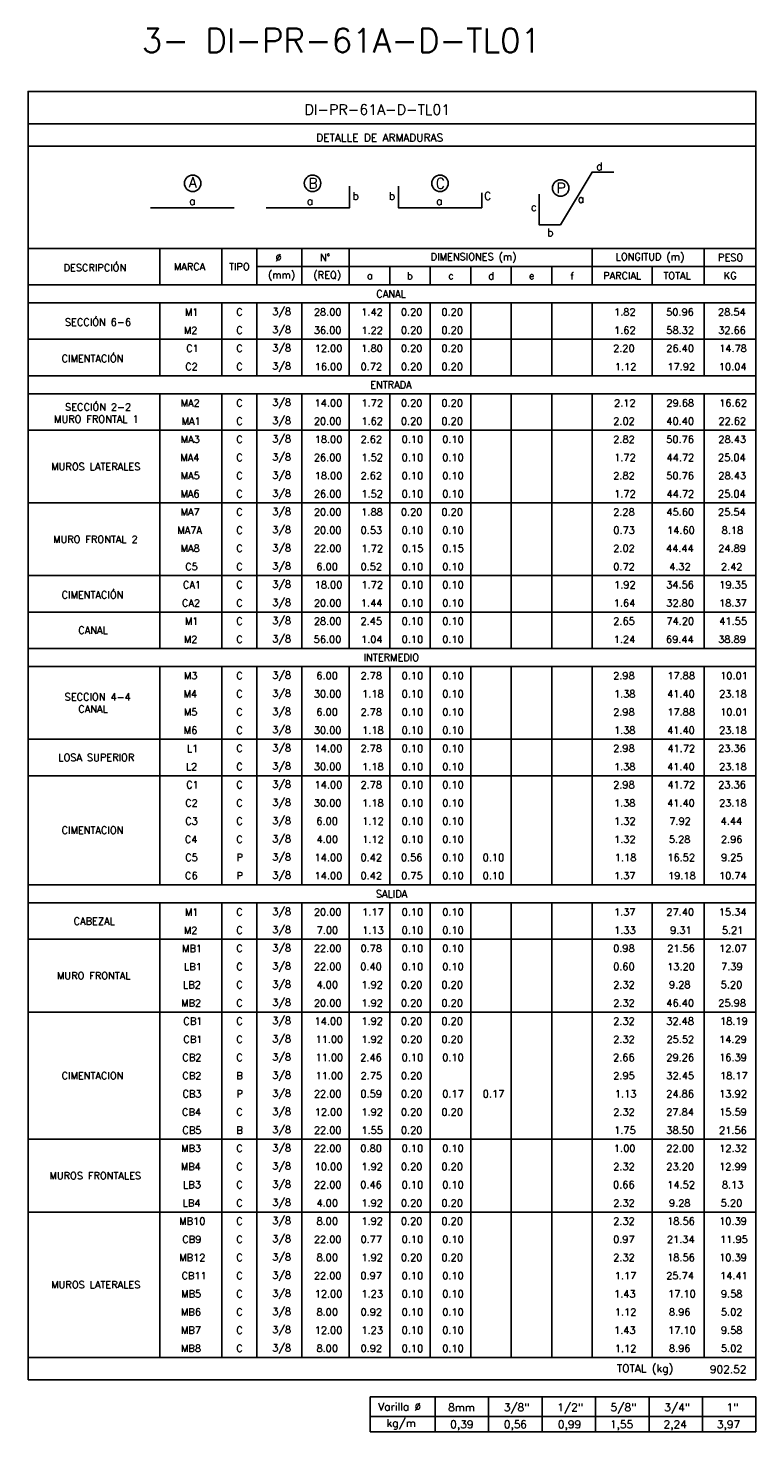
# Model space of a CAD drawing. Header units: metres. Extents: x -260 to 410, y 23 to 160.
# Tile 2 of 15: x -196 to -170, y 32 to 81. Entities that reach past the tile are written whole.
import ezdxf
from ezdxf.enums import TextEntityAlignment as Align

# ---------------------------------------------------------------- set-up
doc = ezdxf.new("R2010")
doc.units = ezdxf.units.M
for name, color, linetype in [('XREF-SE-CUADROS DE DESPIECE - HUAURA_PQT4$0$21', 3, 'Continuous'), ('XREF-SE-CUADROS DE DESPIECE - HUAURA_PQT4$0$21C', 3, 'Continuous'), ('XREF-SE-CUADROS DE DESPIECE - HUAURA_PQT4$0$23', 2, 'Continuous'), ('XREF-SE-CUADROS DE DESPIECE - HUAURA_PQT4$0$S-ANNO-TEXT', 7, 'Continuous'), ('XREF-SE-CUADROS DE DESPIECE - HUAURA_PQT4$0$S-LNWK-0006', 1, 'Continuous')]:
    doc.layers.add(name, color=color, linetype=linetype)
doc.styles.add('XREF-SE-CUADROS DE DESPIECE - HUAURA_PQT4$0$ROMANS-SP', font='romans.shx', dxfattribs={"width": 0.7})
doc.styles.add('XREF-SE-CUADROS DE DESPIECE - HUAURA_PQT4$0$TEGEPSA 100', font='romans.shx')

# ---------------------------------------------------------------- blocks, each defined once
blk = doc.blocks.new('XREF-SE-CUADROS DE DESPIECE - HUAURA_PQT4$0$ARM')
at = {"layer": 'XREF-SE-CUADROS DE DESPIECE - HUAURA_PQT4$0$21C'}
for centre in [(4.163, -1.297), (8.339, -1.297), (12.78, -1.297), (16.983, -1.462)]:
    blk.add_circle(centre, 0.288, dxfattribs=at)
at = {"layer": 'XREF-SE-CUADROS DE DESPIECE - HUAURA_PQT4$0$S-LNWK-0006'}
blk.add_line((2.697, -2.15), (5.606, -2.15), dxfattribs=at)
at = {"layer": 'XREF-SE-CUADROS DE DESPIECE - HUAURA_PQT4$0$S-LNWK-0006', "flags": 128}
blk.add_lwpolyline([(18.832, -0.906), (18.079, -0.906), (16.973, -2.743), (16.237, -2.744), (16.237, -1.676)], dxfattribs=at)
at = {"layer": 'XREF-SE-CUADROS DE DESPIECE - HUAURA_PQT4$0$S-LNWK-0006'}
blk.add_lwpolyline([(6.719, -2.15), (9.628, -2.15), (9.628, -1.399)], dxfattribs=at)
blk.add_lwpolyline([(14.238, -1.626), (14.238, -2.136, -0.414214), (14.225, -2.15), (11.329, -2.15), (11.329, -1.399)], format="xyb", dxfattribs=at)
at = {"layer": 'XREF-SE-CUADROS DE DESPIECE - HUAURA_PQT4$0$S-ANNO-TEXT', "style": 'XREF-SE-CUADROS DE DESPIECE - HUAURA_PQT4$0$TEGEPSA 100'}
for s, p in [('d', (18.44, -0.838)), ('b', (9.95, -1.871)), ('b', (11.214, -1.871)), ('C', (14.56, -1.871)), ('c', (16.154, -2.26)), ('b', (16.73, -3.145))]:
    blk.add_text(s, height=0.27, dxfattribs=at).set_placement(p, align=Align.RIGHT)
for s, height, p in [('A', 0.362, (4.164, -1.443)), ('B', 0.362, (8.353, -1.479)), ('C', 0.362, (12.794, -1.479)), ('P', 0.362, (16.997, -1.644)), ('a', 0.27, (4.146, -2.047)), ('a', 0.27, (8.246, -2.05)), ('a', 0.27, (12.758, -2.05)), ('a', 0.27, (17.694, -1.974))]:
    blk.add_text(s, height=height, dxfattribs=at).set_placement(p, align=Align.CENTER)
blk = doc.blocks.new('XREF-SE-CUADROS DE DESPIECE - HUAURA_PQT4')
at = {"layer": 'XREF-SE-CUADROS DE DESPIECE - HUAURA_PQT4$0$21'}
for p, q in [((-190.948, 72.91), (-190.948, 71.643)), ((-188.782, 72.91), (-188.782, 71.643)), ((-187.569, 72.91), (-187.569, 71.643)), ((-185.999, 72.91), (-185.999, 71.643)), ((-184.35, 72.91), (-184.35, 71.643)), ((-175.883, 72.91), (-175.883, 71.643)), ((-171.987, 72.91), (-171.987, 71.643)), ((-187.569, 72.276), (-170.179, 72.276)), ((-182.939, 72.276), (-182.939, 71.643)), ((-181.527, 72.276), (-181.527, 71.643)), ((-180.116, 72.276), (-180.116, 71.643)), ((-178.705, 72.276), (-178.705, 71.643)), ((-177.294, 72.276), (-177.294, 71.643)), ((-173.796, 72.276), (-173.796, 71.643)), ((-195.538, 71.643), (-170.179, 71.643)), ((-195.538, 71.01), (-170.179, 71.01)), ((-190.948, 71.01), (-190.948, 68.476)), ((-188.782, 71.01), (-188.782, 68.476)), ((-187.569, 71.01), (-187.569, 68.476)), ((-185.999, 71.01), (-185.999, 68.476)), ((-184.35, 71.01), (-184.35, 68.476)), ((-182.939, 71.01), (-182.939, 68.476)), ((-181.527, 71.01), (-181.527, 68.476)), ((-180.116, 71.01), (-180.116, 68.476)), ((-178.705, 71.01), (-178.705, 68.476)), ((-177.294, 71.01), (-177.294, 68.476)), ((-175.883, 71.01), (-175.883, 68.476)), ((-173.796, 71.01), (-173.796, 68.476)), ((-171.987, 71.01), (-171.987, 68.476)), ((-195.538, 69.743), (-170.179, 69.743)), ((-195.538, 68.476), (-170.179, 68.476)), ((-195.538, 67.843), (-170.179, 67.843)), ((-190.948, 67.843), (-190.948, 58.976)), ((-188.782, 67.843), (-188.782, 58.976)), ((-187.569, 67.843), (-187.569, 58.976)), ((-185.999, 67.843), (-185.999, 58.976)), ((-184.35, 67.843), (-184.35, 58.976)), ((-182.939, 67.843), (-182.939, 58.976)), ((-181.527, 67.843), (-181.527, 58.976)), ((-180.116, 67.843), (-180.116, 58.976)), ((-178.705, 67.843), (-178.705, 58.976)), ((-177.294, 67.843), (-177.294, 58.976)), ((-175.883, 67.843), (-175.883, 58.976)), ((-173.796, 67.843), (-173.796, 58.976)), ((-171.987, 67.843), (-171.987, 58.976)), ((-195.538, 66.576), (-170.179, 66.576)), ((-195.538, 64.043), (-170.179, 64.043)), ((-195.538, 61.51), (-170.179, 61.51)), ((-195.538, 60.243), (-170.179, 60.243)), ((-195.538, 58.976), (-170.179, 58.976)), ((-195.538, 58.343), (-170.179, 58.343)), ((-190.948, 58.343), (-190.948, 50.743)), ((-188.782, 58.343), (-188.782, 50.743)), ((-187.569, 58.343), (-187.569, 50.743)), ((-185.999, 58.343), (-185.999, 50.743)), ((-184.35, 58.343), (-184.35, 50.743)), ((-182.939, 58.343), (-182.939, 50.743)), ((-181.527, 58.343), (-181.527, 50.743)), ((-180.116, 58.343), (-180.116, 50.743)), ((-178.705, 58.343), (-178.705, 50.743)), ((-177.294, 58.343), (-177.294, 50.743)), ((-175.883, 58.343), (-175.883, 50.743)), ((-173.796, 58.343), (-173.796, 50.743)), ((-171.987, 58.343), (-171.987, 50.743)), ((-195.538, 55.81), (-170.179, 55.81)), ((-195.538, 54.543), (-170.179, 54.543)), ((-195.538, 50.743), (-170.179, 50.743)), ((-195.538, 50.11), (-170.179, 50.11)), ((-190.948, 50.11), (-190.948, 34.276)), ((-188.782, 50.11), (-188.782, 34.276)), ((-187.569, 50.11), (-187.569, 34.276)), ((-185.999, 50.11), (-185.999, 34.276)), ((-184.35, 50.11), (-184.35, 34.276)), ((-182.939, 50.11), (-182.939, 34.276)), ((-181.527, 50.11), (-181.527, 34.276)), ((-180.116, 50.11), (-180.116, 34.276)), ((-178.705, 50.11), (-178.705, 34.276)), ((-177.294, 50.11), (-177.294, 34.276)), ((-175.883, 50.11), (-175.883, 34.276)), ((-173.796, 50.11), (-173.796, 34.276)), ((-171.987, 50.11), (-171.987, 34.276)), ((-195.538, 48.843), (-170.179, 48.843)), ((-195.538, 46.31), (-170.179, 46.31)), ((-195.538, 41.876), (-170.179, 41.876)), ((-195.538, 39.343), (-170.179, 39.343)), ((-195.538, 34.276), (-170.179, 34.276)), ((-181.355, 32.911), (-181.355, 31.683)), ((-179.492, 32.911), (-179.492, 31.683)), ((-177.63, 32.911), (-177.63, 31.683)), ((-175.767, 32.911), (-175.767, 31.683)), ((-173.904, 32.911), (-173.904, 31.683)), ((-172.042, 32.911), (-172.042, 31.683)), ((-183.62, 32.223), (-170.179, 32.223))]:
    blk.add_line(p, q, dxfattribs=at)
at = {"layer": 'XREF-SE-CUADROS DE DESPIECE - HUAURA_PQT4$0$23'}
for p, q in [((-195.538, 72.91), (-170.179, 72.91)), ((-195.538, 33.502), (-170.179, 33.502)), ((-183.62, 32.911), (-183.62, 31.683)), ((-183.62, 32.911), (-170.179, 32.911)), ((-183.62, 32.911), (-183.62, 31.683)), ((-170.179, 32.911), (-170.179, 31.683)), ((-183.62, 31.683), (-170.179, 31.683))]:
    blk.add_line(p, q, dxfattribs=at)
for points in [[(-170.179, 33.502), (-170.179, 78.38), (-195.538, 78.38), (-195.538, 33.502)], [(-170.179, 77.244), (-195.538, 77.244)], [(-170.179, 76.474), (-195.538, 76.474)]]:
    blk.add_lwpolyline(points, dxfattribs=at)
blk.add_blockref('XREF-SE-CUADROS DE DESPIECE - HUAURA_PQT4$0$ARM', (-193.966, 76.474))
at = {"style": 'XREF-SE-CUADROS DE DESPIECE - HUAURA_PQT4$0$TEGEPSA 100'}
for s, p in [('DESCRIPCIÓN', (-194.303, 72.116)), ('MARCA', (-190.459, 72.151)), ('TIPO', (-188.536, 72.151)), ('Ø', (-186.918, 72.468)), ('N°', (-185.374, 72.468)), ('DIMENSIONES (m)', (-181.511, 72.494)), ('LONGITUD (m)', (-175.066, 72.494)), ('PESO', (-171.501, 72.468)), ('(mm)', (-187.179, 71.863)), ('(REQ)', (-185.598, 71.861)), ('a', (-183.729, 71.837)), ('b', (-182.339, 71.83)), ('c', (-180.902, 71.837)), ('d', (-179.504, 71.83)), ('e', (-178.09, 71.837)), ('f', (-176.645, 71.826)), ('PARCIAL', (-175.503, 71.835)), ('TOTAL', (-173.403, 71.835)), ('KG', (-171.3, 71.835)), ('SECCIÓN 6-6', (-194.255, 70.216)), ('M1', (-190.076, 70.565)), ('C', (-188.284, 70.568)), ('3/8', (-187.035, 70.587)), ('28.00', (-185.582, 70.568)), ('1.42', (-183.929, 70.567)), ('0.20', (-182.549, 70.568)), ('0.20', (-181.137, 70.568)), ('1.82', (-175.121, 70.567)), ('50.96', (-173.306, 70.568)), ('28.54', (-171.499, 70.568)), ('M2', (-190.109, 69.933)), ('C', (-188.284, 69.935)), ('3/8', (-187.035, 69.953)), ('36.00', (-185.584, 69.935)), ('1.22', (-183.926, 69.933)), ('0.20', (-182.549, 69.935)), ('0.20', (-181.137, 69.935)), ('1.62', (-175.121, 69.934)), ('58.32', (-173.3, 69.935)), ('32.66', (-171.493, 69.935)), ('C1', (-190.031, 69.301)), ('C', (-188.284, 69.301)), ('3/8', (-187.035, 69.32)), ('12.00', (-185.553, 69.301)), ('1.80', (-183.93, 69.301)), ('0.20', (-182.549, 69.301)), ('0.20', (-181.137, 69.301)), ('2.20', (-175.155, 69.301)), ('26.40', (-173.302, 69.301)), ('14.78', (-171.46, 69.301)), ('CIMENTACIÓN', (-194.37, 68.949)), ('3/8', (-187.035, 68.687)), ('C2', (-190.064, 68.668)), ('C', (-188.284, 68.668)), ('16.00', (-185.553, 68.667)), ('0.72', (-183.952, 68.668)), ('0.20', (-182.549, 68.668)), ('0.20', (-181.137, 68.668)), ('1.12', (-175.093, 68.667)), ('17.92', (-173.262, 68.667)), ('10.04', (-171.469, 68.667)), ('SECCIÓN 2-2', (-194.249, 67.26)), ('MA2', (-190.221, 67.399)), ('C', (-188.284, 67.401)), ('3/8', (-187.035, 67.42)), ('14.00', (-185.556, 67.401)), ('1.72', (-183.923, 67.4)), ('0.20', (-182.549, 67.401)), ('0.20', (-181.137, 67.401)), ('2.12', (-175.122, 67.4)), ('29.68', (-173.298, 67.401)), ('16.62', (-171.457, 67.401)), ('MURO FRONTAL 1', (-194.632, 66.838)), ('MA1', (-190.188, 66.765)), ('C', (-188.284, 66.768)), ('3/8', (-187.035, 66.787)), ('20.00', (-185.582, 66.768)), ('1.62', (-183.926, 66.767)), ('0.20', (-182.549, 66.768)), ('0.20', (-181.137, 66.768)), ('2.02', (-175.151, 66.768)), ('40.40', (-173.301, 66.768)), ('22.62', (-171.486, 66.768)), ('MA3', (-190.219, 66.135)), ('C', (-188.284, 66.135)), ('3/8', (-187.035, 66.153)), ('18.00', (-185.553, 66.134)), ('2.62', (-183.955, 66.135)), ('0.10', (-182.52, 66.134)), ('0.10', (-181.109, 66.134)), ('2.82', (-175.151, 66.135)), ('50.76', (-173.303, 66.135)), ('28.43', (-171.487, 66.135)), ('MA4', (-190.234, 65.501)), ('C', (-188.284, 65.501)), ('3/8', (-187.035, 65.52)), ('26.00', (-185.582, 65.501)), ('1.52', (-183.926, 65.501)), ('0.10', (-182.52, 65.501)), ('0.10', (-181.109, 65.501)), ('1.72', (-175.118, 65.5)), ('44.72', (-173.294, 65.501)), ('25.04', (-171.499, 65.501)), ('MUROS LATERALES', (-194.731, 65.185)), ('MA5', (-190.221, 64.87)), ('C', (-188.284, 64.868)), ('3/8', (-187.035, 64.887)), ('18.00', (-185.553, 64.867)), ('2.62', (-183.955, 64.868)), ('0.10', (-182.52, 64.867)), ('0.10', (-181.109, 64.867)), ('2.82', (-175.151, 64.868)), ('50.76', (-173.303, 64.868)), ('28.43', (-171.487, 64.868)), ('MA6', (-190.227, 64.235)), ('C', (-188.284, 64.235)), ('3/8', (-187.035, 64.253)), ('26.00', (-185.582, 64.235)), ('1.52', (-183.926, 64.234)), ('0.10', (-182.52, 64.234)), ('0.10', (-181.109, 64.234)), ('1.72', (-175.118, 64.233)), ('44.72', (-173.294, 64.234)), ('25.04', (-171.499, 64.235)), ('MA7', (-190.225, 63.601)), ('C', (-188.284, 63.601)), ('3/8', (-187.035, 63.62)), ('20.00', (-185.582, 63.601)), ('1.88', (-183.929, 63.601)), ('0.20', (-182.549, 63.601)), ('0.20', (-181.137, 63.601)), ('2.28', (-175.154, 63.601)), ('45.60', (-173.298, 63.601)), ('25.54', (-171.499, 63.601)), ('MA7A', (-190.338, 62.968)), ('C', (-188.284, 62.968)), ('3/8', (-187.035, 62.987)), ('20.00', (-185.582, 62.968)), ('0.53', (-183.953, 62.968)), ('0.10', (-182.52, 62.967)), ('0.10', (-181.109, 62.967)), ('0.73', (-175.146, 62.968)), ('14.60', (-173.273, 62.967)), ('8.18', (-171.371, 62.967)), ('MURO FRONTAL 2', (-194.665, 62.651)), ('3/8', (-187.035, 62.353)), ('MA8', (-190.225, 62.335)), ('C', (-188.284, 62.335)), ('22.00', (-185.582, 62.335)), ('1.72', (-183.923, 62.333)), ('0.15', (-182.515, 62.334)), ('0.15', (-181.104, 62.334)), ('2.02', (-175.151, 62.335)), ('44.44', (-173.312, 62.336)), ('24.89', (-171.493, 62.335)), ('C5', (-190.064, 61.701)), ('C', (-188.284, 61.701)), ('3/8', (-187.035, 61.72)), ('6.00', (-185.493, 61.701)), ('0.52', (-183.955, 61.701)), ('0.10', (-182.52, 61.701)), ('0.10', (-181.109, 61.701)), ('0.72', (-175.147, 61.701)), ('4.32', (-173.202, 61.701)), ('2.42', (-171.397, 61.701)), ('CA1', (-190.143, 61.067)), ('C', (-188.284, 61.068)), ('3/8', (-187.035, 61.087)), ('18.00', (-185.553, 61.067)), ('1.72', (-183.923, 61.067)), ('0.10', (-182.52, 61.067)), ('0.10', (-181.109, 61.067)), ('1.92', (-175.121, 61.067)), ('34.56', (-173.305, 61.068)), ('19.35', (-171.456, 61.067)), ('CIMENTACIÓN', (-194.37, 60.716)), ('CA2', (-190.177, 60.435)), ('C', (-188.284, 60.435)), ('3/8', (-187.035, 60.453)), ('20.00', (-185.582, 60.435)), ('1.44', (-183.941, 60.433)), ('0.10', (-182.52, 60.434)), ('0.10', (-181.109, 60.434)), ('1.64', (-175.133, 60.434)), ('32.80', (-173.301, 60.435)), ('18.37', (-171.461, 60.434)), ('CANAL', (-193.79, 59.485)), ('M1', (-190.076, 59.799)), ('C', (-188.284, 59.801)), ('3/8', (-187.035, 59.82)), ('28.00', (-185.582, 59.801)), ('2.45', (-183.958, 59.801)), ('0.10', (-182.52, 59.801)), ('0.10', (-181.109, 59.801)), ('2.65', (-175.15, 59.801)), ('74.20', (-173.297, 59.801)), ('41.55', (-171.456, 59.801)), ('M2', (-190.109, 59.166)), ('C', (-188.284, 59.168)), ('3/8', (-187.035, 59.187)), ('56.00', (-185.588, 59.168)), ('1.04', (-183.938, 59.167)), ('0.10', (-182.52, 59.167)), ('0.10', (-181.109, 59.167)), ('1.24', (-175.133, 59.167)), ('69.44', (-173.312, 59.168)), ('38.89', (-171.492, 59.168)), ('M3', (-190.107, 57.901)), ('C', (-188.284, 57.901)), ('3/8', (-187.035, 57.92)), ('6.00', (-185.493, 57.901)), ('2.78', (-183.956, 57.901)), ('0.10', (-182.52, 57.901)), ('0.10', (-181.109, 57.901)), ('2.98', (-175.154, 57.901)), ('17.88', (-173.266, 57.901)), ('10.01', (-171.424, 57.901)), ('SECCION 4-4', (-194.264, 57.162)), ('M4', (-190.121, 57.268)), ('C', (-188.284, 57.268)), ('3/8', (-187.035, 57.287)), ('30.00', (-185.584, 57.268)), ('1.18', (-183.901, 57.267)), ('0.10', (-182.52, 57.267)), ('0.10', (-181.109, 57.267)), ('1.38', (-175.125, 57.267)), ('41.40', (-173.273, 57.267)), ('23.18', (-171.462, 57.267)), ('CANAL', (-193.79, 56.741)), ('M5', (-190.109, 56.637)), ('C', (-188.284, 56.635)), ('3/8', (-187.035, 56.653)), ('6.00', (-185.493, 56.635)), ('2.78', (-183.956, 56.635)), ('0.10', (-182.52, 56.634)), ('0.10', (-181.109, 56.634)), ('2.98', (-175.154, 56.635)), ('17.88', (-173.266, 56.634)), ('10.01', (-171.424, 56.634)), ('M6', (-190.114, 56.001)), ('C', (-188.284, 56.001)), ('3/8', (-187.035, 56.02)), ('30.00', (-185.584, 56.001)), ('1.18', (-183.901, 56.001)), ('0.10', (-182.52, 56.001)), ('0.10', (-181.109, 56.001)), ('1.38', (-175.125, 56.001)), ('41.40', (-173.273, 56.001)), ('23.18', (-171.462, 56.001)), ('LOSA SUPERIOR', (-194.483, 55.051)), ('L1', (-190.009, 55.365)), ('C', (-188.284, 55.368)), ('3/8', (-187.035, 55.387)), ('14.00', (-185.556, 55.367)), ('2.78', (-183.956, 55.368)), ('0.10', (-182.52, 55.367)), ('0.10', (-181.109, 55.367)), ('2.98', (-175.154, 55.368)), ('41.72', (-173.262, 55.367)), ('23.36', (-171.492, 55.368)), ('L2', (-190.042, 54.733)), ('C', (-188.284, 54.735)), ('3/8', (-187.035, 54.753)), ('30.00', (-185.584, 54.735)), ('1.18', (-183.901, 54.734)), ('0.10', (-182.52, 54.734)), ('0.10', (-181.109, 54.734)), ('1.38', (-175.125, 54.734)), ('41.40', (-173.273, 54.734)), ('23.18', (-171.462, 54.734)), ('C1', (-190.031, 54.101)), ('C', (-188.284, 54.101)), ('3/8', (-187.035, 54.12)), ('14.00', (-185.556, 54.101)), ('2.78', (-183.956, 54.101)), ('0.10', (-182.52, 54.101)), ('0.10', (-181.109, 54.101)), ('2.98', (-175.154, 54.101)), ('41.72', (-173.262, 54.1)), ('23.36', (-171.492, 54.101)), ('C2', (-190.064, 53.468)), ('C', (-188.284, 53.468)), ('3/8', (-187.035, 53.487)), ('30.00', (-185.584, 53.468)), ('1.18', (-183.901, 53.467)), ('0.10', (-182.52, 53.467)), ('0.10', (-181.109, 53.467)), ('1.38', (-175.125, 53.467)), ('41.40', (-173.273, 53.467)), ('23.18', (-171.462, 53.467)), ('C3', (-190.063, 52.835)), ('C', (-188.284, 52.835)), ('3/8', (-187.035, 52.853)), ('6.00', (-185.493, 52.835)), ('1.12', (-183.897, 52.833)), ('0.10', (-182.52, 52.834)), ('0.10', (-181.109, 52.834)), ('1.32', (-175.121, 52.834)), ('7.92', (-173.198, 52.835)), ('4.44', (-171.408, 52.836)), ('CIMENTACION', (-194.37, 52.518)), ('C4', (-190.077, 52.201)), ('C', (-188.284, 52.201)), ('3/8', (-187.035, 52.22)), ('4.00', (-185.489, 52.201)), ('1.12', (-183.897, 52.2)), ('0.10', (-182.52, 52.201)), ('0.10', (-181.109, 52.201)), ('1.32', (-175.121, 52.201)), ('5.28', (-173.212, 52.201)), ('2.96', (-171.4, 52.201)), ('3/8', (-187.035, 51.587)), ('C5', (-190.064, 51.568)), ('P', (-188.278, 51.568)), ('14.00', (-185.556, 51.567)), ('0.42', (-183.958, 51.568)), ('0.56', (-182.549, 51.568)), ('0.10', (-181.109, 51.567)), ('0.10', (-179.698, 51.567)), ('1.18', (-175.096, 51.567)), ('16.52', (-173.265, 51.567)), ('9.25', (-171.394, 51.568)), ('C6', (-190.07, 50.935)), ('P', (-188.278, 50.935)), ('3/8', (-187.035, 50.953)), ('14.00', (-185.556, 50.934)), ('0.42', (-183.958, 50.935)), ('0.75', (-182.541, 50.935)), ('0.10', (-181.109, 50.934)), ('0.10', (-179.698, 50.934)), ('1.37', (-175.125, 50.934)), ('19.18', (-173.241, 50.934)), ('10.74', (-171.466, 50.934)), ('M1', (-190.076, 49.665)), ('C', (-188.284, 49.668)), ('3/8', (-187.035, 49.687)), ('20.00', (-185.582, 49.668)), ('1.17', (-183.901, 49.667)), ('0.10', (-182.52, 49.667)), ('0.10', (-181.109, 49.667)), ('1.37', (-175.125, 49.667)), ('27.40', (-173.299, 49.668)), ('15.34', (-171.469, 49.667)), ('CABEZAL', (-193.951, 49.351)), ('M2', (-190.109, 49.033)), ('C', (-188.284, 49.035)), ('3/8', (-187.035, 49.053)), ('7.00', (-185.485, 49.035)), ('1.13', (-183.896, 49.034)), ('0.10', (-182.52, 49.034)), ('0.10', (-181.109, 49.034)), ('1.33', (-175.119, 49.034)), ('9.31', (-173.17, 49.034)), ('5.21', (-171.367, 49.034)), ('MB1', (-190.173, 48.399)), ('C', (-188.284, 48.401)), ('3/8', (-187.035, 48.42)), ('22.00', (-185.582, 48.401)), ('0.78', (-183.956, 48.401)), ('0.10', (-182.52, 48.401)), ('0.10', (-181.109, 48.401)), ('0.98', (-175.154, 48.401)), ('21.56', (-173.272, 48.401)), ('12.07', (-171.461, 48.401)), ('LB1', (-190.106, 47.765)), ('C', (-188.284, 47.768)), ('3/8', (-187.035, 47.787)), ('22.00', (-185.582, 47.768)), ('0.40', (-183.962, 47.768)), ('0.10', (-182.52, 47.767)), ('0.10', (-181.109, 47.767)), ('0.60', (-175.155, 47.768)), ('13.20', (-173.27, 47.767)), ('7.39', (-171.393, 47.768)), ('MURO FRONTAL', (-194.53, 47.451)), ('LB2', (-190.139, 47.133)), ('C', (-188.284, 47.135)), ('3/8', (-187.035, 47.153)), ('4.00', (-185.489, 47.135)), ('1.92', (-183.926, 47.134)), ('0.20', (-182.549, 47.135)), ('0.20', (-181.137, 47.135)), ('2.32', (-175.151, 47.135)), ('9.28', (-173.207, 47.135)), ('5.20', (-171.405, 47.135)), ('MB2', (-190.206, 46.499)), ('C', (-188.284, 46.501)), ('3/8', (-187.035, 46.52)), ('20.00', (-185.582, 46.501)), ('1.92', (-183.926, 46.501)), ('0.20', (-182.549, 46.501)), ('0.20', (-181.137, 46.501)), ('2.32', (-175.151, 46.501)), ('46.40', (-173.301, 46.501)), ('25.98', (-171.49, 46.501)), ('CB1', (-190.128, 45.867)), ('C', (-188.284, 45.868)), ('3/8', (-187.035, 45.887)), ('14.00', (-185.556, 45.867)), ('1.92', (-183.926, 45.867)), ('0.20', (-182.549, 45.868)), ('0.20', (-181.137, 45.868)), ('2.32', (-175.151, 45.868)), ('32.48', (-173.303, 45.868)), ('18.19', (-171.432, 45.867)), ('CB1', (-190.128, 45.234)), ('C', (-188.284, 45.235)), ('3/8', (-187.035, 45.253)), ('11.00', (-185.524, 45.234)), ('1.92', (-183.926, 45.234)), ('0.20', (-182.549, 45.235)), ('0.20', (-181.137, 45.235)), ('2.32', (-175.151, 45.235)), ('25.52', (-173.295, 45.235)), ('14.29', (-171.463, 45.234)), ('CB2', (-190.162, 44.601)), ('C', (-188.284, 44.601)), ('3/8', (-187.035, 44.62)), ('11.00', (-185.524, 44.601)), ('2.46', (-183.964, 44.601)), ('0.10', (-182.52, 44.601)), ('0.10', (-181.109, 44.601)), ('2.66', (-175.156, 44.601)), ('29.26', (-173.3, 44.601)), ('16.39', (-171.46, 44.601)), ('CIMENTACION', (-194.37, 43.968)), ('CB2', (-190.162, 43.968)), ('B', (-188.279, 43.968)), ('3/8', (-187.035, 43.987)), ('11.00', (-185.524, 43.967)), ('2.75', (-183.952, 43.968)), ('0.20', (-182.549, 43.968)), ('2.95', (-175.15, 43.968)), ('32.45', (-173.299, 43.968)), ('18.17', (-171.432, 43.967)), ('CB3', (-190.16, 43.335)), ('P', (-188.278, 43.335)), ('3/8', (-187.035, 43.353)), ('22.00', (-185.582, 43.335)), ('0.59', (-183.959, 43.335)), ('0.20', (-182.549, 43.335)), ('0.17', (-181.108, 43.334)), ('0.17', (-179.697, 43.334)), ('1.13', (-175.091, 43.334)), ('24.86', (-173.303, 43.335)), ('13.92', (-171.457, 43.334)), ('CB4', (-190.174, 42.701)), ('C', (-188.284, 42.701)), ('3/8', (-187.035, 42.72)), ('12.00', (-185.553, 42.701)), ('1.92', (-183.926, 42.701)), ('0.20', (-182.549, 42.701)), ('0.20', (-181.137, 42.701)), ('2.32', (-175.151, 42.701)), ('27.84', (-173.304, 42.701)), ('15.59', (-171.46, 42.701)), ('CB5', (-190.161, 42.068)), ('B', (-188.279, 42.068)), ('3/8', (-187.035, 42.087)), ('22.00', (-185.582, 42.068)), ('1.55', (-183.925, 42.067)), ('0.20', (-182.549, 42.068)), ('1.75', (-175.118, 42.067)), ('38.50', (-173.301, 42.068)), ('21.56', (-171.463, 42.067)), ('MB3', (-190.204, 41.435)), ('C', (-188.284, 41.435)), ('3/8', (-187.035, 41.453)), ('22.00', (-185.582, 41.435)), ('0.80', (-183.96, 41.435)), ('0.10', (-182.52, 41.434)), ('0.10', (-181.109, 41.434)), ('1.00', (-175.126, 41.434)), ('22.00', (-173.299, 41.435)), ('12.32', (-171.457, 41.434)), ('3/8', (-187.035, 40.82)), ('MUROS FRONTALES', (-194.793, 40.485)), ('MB4', (-190.218, 40.801)), ('C', (-188.284, 40.801)), ('10.00', (-185.553, 40.801)), ('1.92', (-183.926, 40.801)), ('0.20', (-182.549, 40.801)), ('0.20', (-181.137, 40.801)), ('2.32', (-175.151, 40.801)), ('23.20', (-173.299, 40.801)), ('12.99', (-171.46, 40.801)), ('LB3', (-190.137, 40.168)), ('C', (-188.284, 40.168)), ('3/8', (-187.035, 40.187)), ('22.00', (-185.582, 40.168)), ('0.46', (-183.963, 40.168)), ('0.10', (-182.52, 40.167)), ('0.10', (-181.109, 40.167)), ('0.66', (-175.156, 40.168)), ('14.52', (-173.268, 40.167)), ('8.13', (-171.365, 40.167)), ('LB4', (-190.151, 39.535)), ('C', (-188.284, 39.535)), ('3/8', (-187.035, 39.553)), ('4.00', (-185.489, 39.535)), ('1.92', (-183.926, 39.534)), ('0.20', (-182.549, 39.535)), ('0.20', (-181.137, 39.535)), ('2.32', (-175.151, 39.535)), ('9.28', (-173.207, 39.535)), ('5.20', (-171.405, 39.535)), ('MB10', (-190.274, 38.901)), ('C', (-188.284, 38.901)), ('3/8', (-187.035, 38.92)), ('8.00', (-185.491, 38.901)), ('1.92', (-183.926, 38.901)), ('0.20', (-182.549, 38.901)), ('0.20', (-181.137, 38.901)), ('2.32', (-175.151, 38.901)), ('18.56', (-173.271, 38.901)), ('10.39', (-171.46, 38.901)), ('CB9', (-190.165, 38.268)), ('C', (-188.284, 38.268)), ('3/8', (-187.035, 38.287)), ('22.00', (-185.582, 38.268)), ('0.77', (-183.956, 38.268)), ('0.10', (-182.52, 38.267)), ('0.10', (-181.109, 38.267)), ('0.97', (-175.154, 38.268)), ('21.34', (-173.279, 38.267)), ('11.95', (-171.428, 38.267)), ('MB12', (-190.27, 37.632)), ('C', (-188.284, 37.635)), ('3/8', (-187.035, 37.653)), ('8.00', (-185.491, 37.635)), ('1.92', (-183.926, 37.634)), ('0.20', (-182.549, 37.635)), ('0.20', (-181.137, 37.635)), ('2.32', (-175.151, 37.635)), ('18.56', (-173.271, 37.634)), ('10.39', (-171.46, 37.634)), ('CB11', (-190.192, 37.001)), ('C', (-188.284, 37.001)), ('3/8', (-187.035, 37.02)), ('22.00', (-185.582, 37.001)), ('0.97', (-183.959, 37.001)), ('0.10', (-182.52, 37.001)), ('0.10', (-181.109, 37.001)), ('1.17', (-175.097, 37)), ('25.74', (-173.304, 37.001)), ('14.41', (-171.429, 37)), ('MUROS LATERALES', (-194.731, 36.685)), ('MB5', (-190.206, 36.37)), ('C', (-188.284, 36.368)), ('3/8', (-187.035, 36.387)), ('12.00', (-185.553, 36.367)), ('1.23', (-183.924, 36.367)), ('0.10', (-182.52, 36.367)), ('0.10', (-181.109, 36.367)), ('1.43', (-175.122, 36.367)), ('17.10', (-173.239, 36.367)), ('9.58', (-171.399, 36.368)), ('MB6', (-190.211, 35.735)), ('C', (-188.284, 35.735)), ('3/8', (-187.035, 35.753)), ('8.00', (-185.491, 35.735)), ('0.92', (-183.955, 35.735)), ('0.10', (-182.52, 35.734)), ('0.10', (-181.109, 35.734)), ('1.12', (-175.093, 35.733)), ('8.96', (-173.209, 35.735)), ('5.02', (-171.4, 35.735)), ('MB7', (-190.21, 35.101)), ('C', (-188.284, 35.101)), ('3/8', (-187.035, 35.12)), ('12.00', (-185.553, 35.101)), ('1.23', (-183.924, 35.101)), ('0.10', (-182.52, 35.101)), ('0.10', (-181.109, 35.101)), ('1.43', (-175.122, 35.101)), ('17.10', (-173.239, 35.101)), ('9.58', (-171.399, 35.101)), ('MB8', (-190.21, 34.468)), ('C', (-188.284, 34.468)), ('3/8', (-187.035, 34.487)), ('8.00', (-185.491, 34.468)), ('0.92', (-183.955, 34.468)), ('0.10', (-182.52, 34.467)), ('0.10', (-181.109, 34.467)), ('1.12', (-175.093, 34.467)), ('8.96', (-173.209, 34.468)), ('5.02', (-171.4, 34.468))]:
    blk.add_text(s, height=0.25, dxfattribs=at).set_placement(p)
at = {"layer": 'Defpoints', "style": 'XREF-SE-CUADROS DE DESPIECE - HUAURA_PQT4$0$ROMANS-SP'}
blk.add_text('3- DI-PR-61A-D-TL01', height=0.83433, dxfattribs=at).set_placement((-191.573, 79.735))
at = {"layer": 'XREF-SE-CUADROS DE DESPIECE - HUAURA_PQT4$0$23', "style": 'XREF-SE-CUADROS DE DESPIECE - HUAURA_PQT4$0$TEGEPSA 100'}
for s, height, p in [('CANAL', 0.25, (-183.405, 71.201)), ('ENTRADA', 0.25, (-183.621, 68.035)), ('INTERMEDIO', 0.25, (-183.847, 58.535)), ('SALIDA', 0.25, (-183.422, 50.301)), ('TOTAL (kg)', 0.27, (-175.021, 33.76)), ('902.52', 0.27, (-171.783, 33.731))]:
    blk.add_text(s, height=height, dxfattribs=at).set_placement(p)
at = {"layer": 'XREF-SE-CUADROS DE DESPIECE - HUAURA_PQT4$0$S-ANNO-TEXT', "color": 4, "style": 'XREF-SE-CUADROS DE DESPIECE - HUAURA_PQT4$0$TEGEPSA 100'}
blk.add_text('DI-PR-61A-D-TL01', height=0.36233, dxfattribs=at).set_placement((-185.908, 77.564))
at = {"layer": 'XREF-SE-CUADROS DE DESPIECE - HUAURA_PQT4$0$S-ANNO-TEXT', "style": 'XREF-SE-CUADROS DE DESPIECE - HUAURA_PQT4$0$TEGEPSA 100'}
for s, height, p in [('DETALLE DE ARMADURAS', 0.27006, (-185.496, 76.635)), ('Varilla %%C', 0.27, (-183.336, 32.428)), ('8mm', 0.27, (-180.896, 32.403)), ('3/8"', 0.27, (-178.967, 32.403)), ('1/2"', 0.27, (-177.105, 32.403)), ('5/8"', 0.27, (-175.242, 32.403)), ('3/4"', 0.27, (-173.379, 32.403)), ('1"', 0.27, (-171.2, 32.403)), ('kg/m', 0.27, (-183.049, 31.858)), ('0,39', 0.27, (-180.829, 31.813)), ('0,56', 0.27, (-178.966, 31.813)), ('0,99', 0.27, (-177.081, 31.813)), ('1,55', 0.27, (-175.263, 31.813)), ('2,24', 0.27, (-173.4, 31.813)), ('3,97', 0.27, (-171.538, 31.813))]:
    blk.add_text(s, height=height, dxfattribs=at).set_placement(p)

msp = doc.modelspace()

# ---------------------------------------------------------------- block references
msp.add_blockref('XREF-SE-CUADROS DE DESPIECE - HUAURA_PQT4', (0, 0))

doc.saveas('drawing.dxf')
